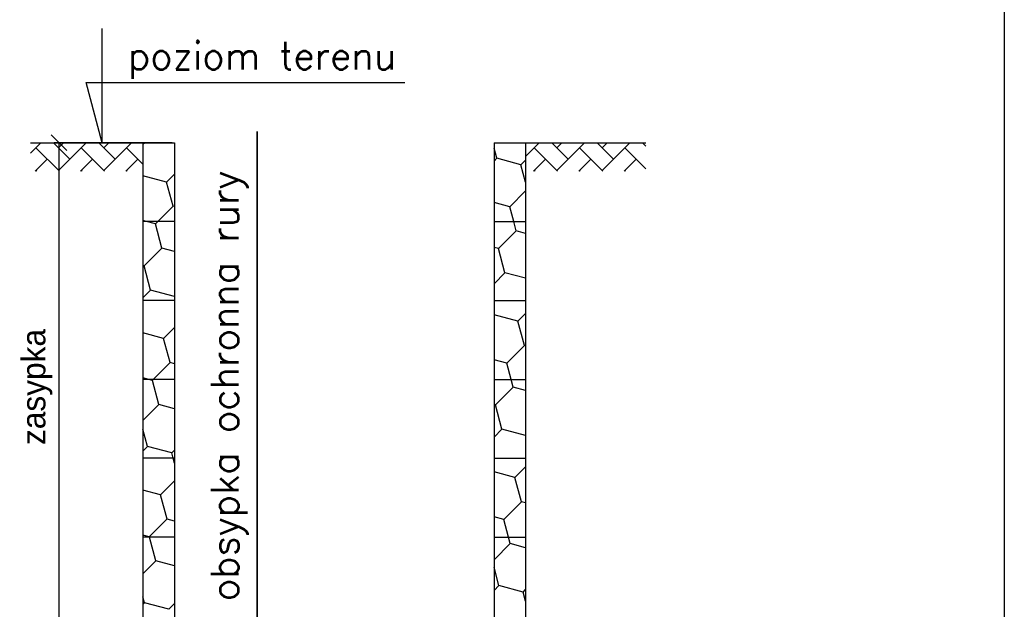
# Model space of a CAD drawing. Extents: x 10053 to 10263, y 5337 to 5664.
# Tile 13 of 14: x 10168 to 10263, y 5529 to 5585. Entities that reach past the tile are written whole.
import ezdxf

# ---------------------------------------------------------------- set-up
doc = ezdxf.new("R2010")
doc.units = 0
doc.header["$LTSCALE"] = 0.01
doc.layers.get('0').update_dxf_attribs({"linetype": 'CONTINUOUS'})
doc.layers.get('DEFPOINTS').update_dxf_attribs({"linetype": 'CONTINUOUS'})
doc.layers.add('kreskowania', color=254, linetype='CONTINUOUS')
doc.layers.add('NAPISY', color=7, linetype='CONTINUOUS')
for name, color, linetype, lineweight in [('odnośniki cienkie', 7, 'CONTINUOUS', 25), ('odnośniki grube', 21, 'CONTINUOUS', 35), ('ŚCIANY', 2, 'CONTINUOUS', 25)]:
    doc.layers.add(name, color=color, linetype=linetype, lineweight=lineweight)
doc.styles.add('ROMANS', font='ROMANS')
doc.styles.get("Standard").update_dxf_attribs({"font": 'txt', "height": 0.003})

msp = doc.modelspace()

# ---------------------------------------------------------------- linework, layer by layer
at = {"layer": 'DEFPOINTS'}
msp.add_line((10262.597, 5633.752), (10262.597, 5336.752), dxfattribs=at)
at = {"layer": 'kreskowania', "color": 7}
for p, q in [((10169.297, 5572.246), (10170.311, 5573.26)), ((10172.076, 5570.544), (10169.835, 5572.784)), ((10173.09, 5571.7), (10171.529, 5573.26)), ((10172.005, 5570.615), (10174.651, 5573.26)), ((10172.005, 5572.784), (10172.481, 5573.26)), ((10176.415, 5570.544), (10174.175, 5572.784)), ((10177.429, 5571.7), (10175.868, 5573.26)), ((10176.344, 5570.615), (10178.99, 5573.26)), ((10176.344, 5572.784), (10176.82, 5573.26)), ((10180.084, 5571.215), (10178.514, 5572.784)), ((10180.084, 5573.108), (10180.237, 5573.26)), ((10213.976, 5571.767), (10213.714, 5572.744)), ((10216.734, 5571.949), (10218.046, 5573.26)), ((10219.81, 5570.544), (10217.57, 5572.784)), ((10220.824, 5571.7), (10219.263, 5573.26)), ((10219.739, 5570.615), (10222.385, 5573.26)), ((10219.739, 5572.784), (10220.215, 5573.26)), ((10224.15, 5570.544), (10221.909, 5572.784)), ((10225.164, 5571.7), (10223.603, 5573.26)), ((10224.079, 5570.615), (10226.725, 5573.26)), ((10224.079, 5572.784), (10224.555, 5573.26)), ((10228.263, 5570.77), (10226.249, 5572.784)), ((10228.263, 5572.939), (10227.942, 5573.26)), ((10169.764, 5570.544), (10170.92, 5571.7)), ((10174.104, 5570.544), (10175.26, 5571.7)), ((10178.443, 5570.544), (10179.599, 5571.7)), ((10213.714, 5571.505), (10213.976, 5571.767)), ((10216.292, 5571.147), (10213.976, 5571.767)), ((10217.499, 5570.544), (10218.655, 5571.7)), ((10221.838, 5570.544), (10222.994, 5571.7)), ((10226.178, 5570.544), (10227.333, 5571.7)), ((10216.734, 5569.494), (10216.291, 5571.147)), ((10216.292, 5571.147), (10216.734, 5571.59)), ((10169.906, 5570.544), (10169.835, 5570.615)), ((10174.246, 5570.544), (10174.175, 5570.615)), ((10178.585, 5570.544), (10178.514, 5570.615)), ((10182.345, 5569.496), (10180.084, 5570.102)), ((10182.345, 5569.496), (10183.104, 5570.256)), ((10217.641, 5570.544), (10217.57, 5570.615)), ((10221.98, 5570.544), (10221.909, 5570.615)), ((10226.32, 5570.544), (10226.249, 5570.615)), ((10182.965, 5567.18), (10182.345, 5569.496)), ((10215.217, 5567.136), (10216.734, 5568.654)), ((10181.495, 5565.71), (10182.965, 5567.181)), ((10183.104, 5567.143), (10182.965, 5567.18)), ((10215.217, 5567.136), (10213.714, 5567.539)), ((10215.599, 5565.71), (10215.217, 5567.136)), ((10180.432, 5565.71), (10180.084, 5565.803)), ((10181.27, 5565.485), (10180.432, 5565.71)), ((10181.27, 5565.486), (10181.495, 5565.71)), ((10181.89, 5563.17), (10181.27, 5565.485)), ((10215.837, 5564.82), (10215.599, 5565.71)), ((10214.142, 5563.126), (10215.837, 5564.821)), ((10216.734, 5564.58), (10215.838, 5564.82)), ((10180.196, 5561.475), (10181.891, 5563.17)), ((10183.104, 5562.845), (10181.891, 5563.17)), ((10214.142, 5563.125), (10213.714, 5563.24)), ((10214.763, 5560.81), (10214.142, 5563.125)), ((10180.196, 5561.475), (10180.084, 5561.505)), ((10180.816, 5559.159), (10180.195, 5561.475)), ((10213.714, 5559.761), (10214.763, 5560.81)), ((10216.734, 5560.281), (10214.763, 5560.81)), ((10180.084, 5558.428), (10180.816, 5559.159)), ((10183.104, 5558.546), (10180.816, 5559.159)), ((10216.004, 5556.179), (10213.714, 5556.792)), ((10216.004, 5556.179), (10216.734, 5556.909)), ((10182.057, 5554.528), (10183.104, 5555.576)), ((10216.624, 5553.863), (10216.004, 5556.179)), ((10182.057, 5554.528), (10180.084, 5555.057)), ((10182.677, 5552.212), (10182.057, 5554.528)), ((10214.929, 5552.168), (10216.624, 5553.863)), ((10216.734, 5553.834), (10216.624, 5553.863)), ((10181.074, 5550.609), (10182.677, 5552.213)), ((10183.104, 5552.098), (10182.677, 5552.212)), ((10214.929, 5552.168), (10213.714, 5552.493)), ((10215.347, 5550.609), (10214.929, 5552.168)), ((10180.639, 5550.609), (10180.084, 5550.758)), ((10180.982, 5550.517), (10180.639, 5550.609)), ((10180.982, 5550.518), (10181.074, 5550.609)), ((10181.603, 5548.202), (10180.982, 5550.517)), ((10215.549, 5549.852), (10215.347, 5550.609)), ((10213.854, 5548.157), (10215.549, 5549.853)), ((10216.734, 5549.535), (10215.55, 5549.852)), ((10180.084, 5546.683), (10181.603, 5548.202)), ((10183.104, 5547.799), (10181.603, 5548.202)), ((10213.855, 5548.157), (10213.714, 5548.195)), ((10214.475, 5545.842), (10213.854, 5548.157)), ((10180.528, 5544.191), (10180.084, 5545.847)), ((10213.714, 5545.081), (10214.475, 5545.842)), ((10216.734, 5545.236), (10214.475, 5545.842)), ((10180.084, 5543.747), (10180.528, 5544.191)), ((10182.844, 5543.571), (10180.528, 5544.191)), ((10182.981, 5543.059), (10182.843, 5543.571)), ((10182.844, 5543.571), (10183.104, 5543.832)), ((10183.104, 5542.597), (10182.981, 5543.059)), ((10215.716, 5541.211), (10213.714, 5541.747)), ((10215.716, 5541.211), (10216.734, 5542.229)), ((10181.769, 5539.56), (10183.104, 5540.896)), ((10216.336, 5538.895), (10215.716, 5541.211)), ((10181.769, 5539.56), (10180.084, 5540.011)), ((10182.389, 5537.244), (10181.769, 5539.56)), ((10214.641, 5537.2), (10216.336, 5538.895)), ((10216.734, 5538.788), (10216.336, 5538.895)), ((10180.694, 5535.55), (10182.389, 5537.245)), ((10183.104, 5537.053), (10182.39, 5537.244)), ((10214.641, 5537.2), (10213.714, 5537.448)), ((10215.094, 5535.508), (10214.641, 5537.2)), ((10180.694, 5535.549), (10180.084, 5535.713)), ((10180.705, 5535.508), (10180.694, 5535.549)), ((10181.315, 5533.234), (10180.705, 5535.508)), ((10213.714, 5533.337), (10215.262, 5534.885)), ((10215.261, 5534.884), (10215.094, 5535.508)), ((10216.734, 5534.49), (10215.262, 5534.884)), ((10180.084, 5532.003), (10181.315, 5533.234)), ((10183.104, 5532.754), (10181.315, 5533.234)), ((10214.187, 5530.874), (10213.714, 5532.637)), ((10213.714, 5530.401), (10214.187, 5530.874)), ((10216.503, 5530.253), (10214.187, 5530.874)), ((10216.502, 5530.253), (10216.734, 5530.485)), ((10216.734, 5529.387), (10216.502, 5530.253)), ((10180.24, 5529.223), (10180.084, 5529.804)), ((10180.084, 5529.067), (10180.24, 5529.223)), ((10182.556, 5528.603), (10180.24, 5529.223)), ((10182.556, 5528.603), (10183.104, 5529.151))]:
    msp.add_line(p, q, dxfattribs=at)
at = {"layer": 'NAPISY', "color": 7}
for p, q in [((10172.807, 5572.505), (10171.297, 5574.016)), ((10182.868, 5573.26), (10171.58, 5573.26)), ((10172.052, 5526.919), (10172.052, 5573.26))]:
    msp.add_line(p, q, dxfattribs=at)
at = {"layer": 'odnośniki cienkie', "color": 7}
for p, q in [((10176.186, 5573.26), (10176.186, 5584.191)), ((10176.186, 5573.26), (10174.641, 5579.026)), ((10174.641, 5579.026), (10205.173, 5579.026))]:
    msp.add_line(p, q, dxfattribs=at)
at = {"layer": 'odnośniki grube', "color": 7}
msp.add_line((10191.014, 5520.448), (10191.014, 5574.32), dxfattribs=at)
at = {"layer": 'ŚCIANY', "color": 7}
for p, q in [((10169.297, 5573.26), (10183.104, 5573.26)), ((10180.084, 5573.26), (10180.084, 5475.105)), ((10183.104, 5573.26), (10183.104, 5475.105)), ((10213.714, 5573.26), (10213.714, 5475.105)), ((10213.714, 5573.26), (10228.263, 5573.26)), ((10216.734, 5573.26), (10216.734, 5475.105)), ((10183.104, 5565.71), (10180.084, 5565.71)), ((10213.714, 5565.71), (10216.734, 5565.71)), ((10183.104, 5558.16), (10180.084, 5558.16)), ((10213.714, 5558.16), (10216.734, 5558.16)), ((10183.104, 5550.609), (10180.084, 5550.609)), ((10213.714, 5550.609), (10216.734, 5550.609)), ((10183.104, 5543.059), (10180.084, 5543.059)), ((10213.714, 5543.059), (10216.734, 5543.059)), ((10183.104, 5535.508), (10180.084, 5535.508)), ((10213.714, 5535.508), (10216.734, 5535.508))]:
    msp.add_line(p, q, dxfattribs=at)

# ---------------------------------------------------------------- texts
at = {"color": 7}
msp.add_text('zasypka', height=2.2651, rotation=90, dxfattribs=at).set_placement((10170.735, 5544.322))
at = {"layer": 'NAPISY', "color": 7, "style": 'ROMANS'}
msp.add_text('obsypka ochronna rury', height=2.64264, rotation=90, dxfattribs=at).set_placement((10189.233, 5529.377))
at = {"layer": 'odnośniki cienkie', "color": 7, "style": 'ROMANS'}
msp.add_text('poziom terenu', height=2.64264, dxfattribs=at).set_placement((10178.629, 5580.272))

doc.saveas('drawing.dxf')
